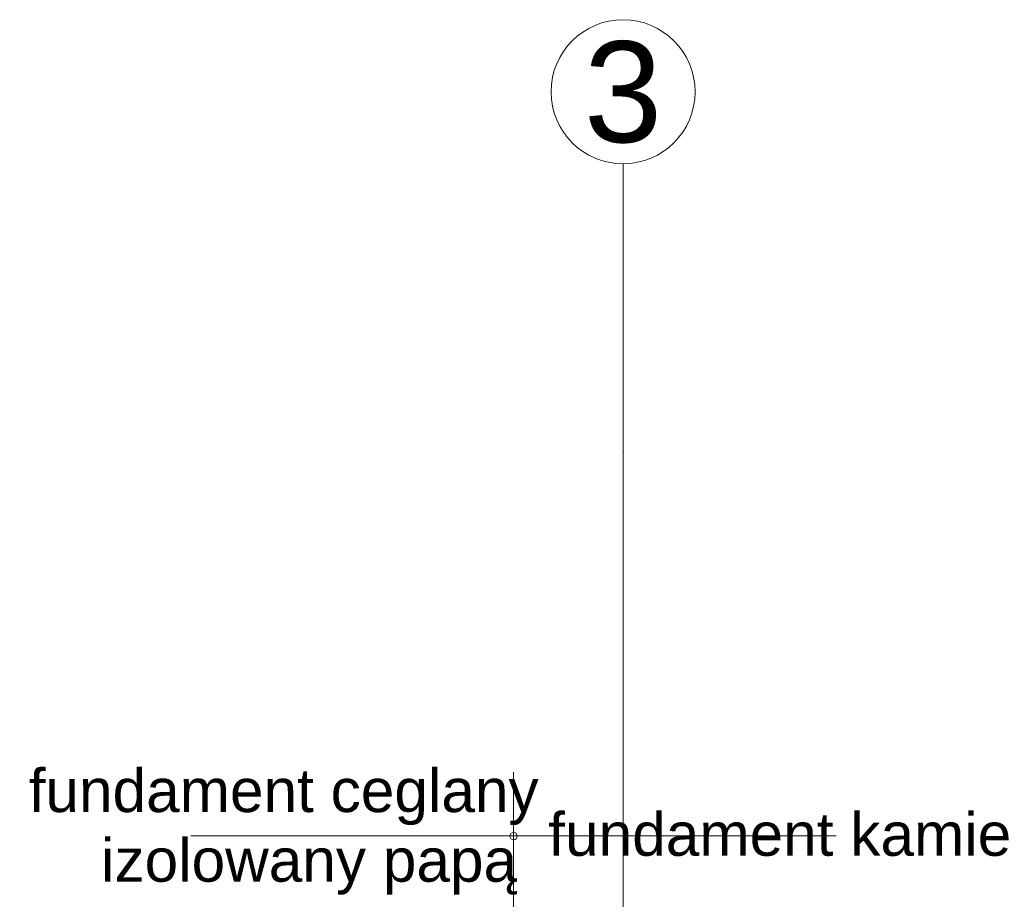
# Model space of a CAD drawing. Header units: millimetres. Extents: x -573548 to 674770, y -210017 to -47794.
# Tile 101 of 234: x 92702 to 96121, y -92092 to -89040. Entities that reach past the tile are written whole.
import ezdxf
from ezdxf.enums import TextEntityAlignment as Align

# ---------------------------------------------------------------- set-up
doc = ezdxf.new("R2010")
doc.units = ezdxf.units.MM
for name, color, linetype, lineweight in [('A.02 RZUT PIWNICY_is$0$opisy inne_Nr_pióra__1', 8, 'Continuous', 9), ('A.02 RZUT PIWNICY_is$0$Structural - Grid', 8, 'Continuous', 9), ('A.02 RZUT PIWNICY_is$0$Structural - Grid_Nr_pióra__17', 8, 'Continuous', 9)]:
    doc.layers.add(name, color=color, linetype=linetype, lineweight=lineweight)
doc.styles.add('A.02 RZUT PIWNICY_is$0$STYL_AUTOMATYCZNY_1', font='arial.ttf')

# ---------------------------------------------------------------- blocks, each defined once
blk = doc.blocks.new('A.02 RZUT PIWNICY_is$0$Standardowy znacznik osi')
at = {"layer": 'A.02 RZUT PIWNICY_is$0$Structural - Grid_Nr_pióra__17'}
for p, q in [((1000, 0), (17855.4, 0)), ((17855.4, 0), (18855.4, 0))]:
    blk.add_line(p, q, dxfattribs=at)
blk.add_circle((19105.4, 0), 250, dxfattribs=at)
blk.add_point((17855.4, 0), dxfattribs=at)
blk.add_point((17855.4, 0), dxfattribs=at)
at = {"layer": 'A.02 RZUT PIWNICY_is$0$Structural - Grid_Nr_pióra__17', "style": 'A.02 RZUT PIWNICY_is$0$STYL_AUTOMATYCZNY_1'}
for tag, p in [('AC_MarkerText_1_0', (5, -80)), ('AC_MarkerText_1_1', (19360.4, -80))]:
    blk.add_attdef(tag, text='', height=350, rotation=270, dxfattribs=at).set_placement(p, align=Align.TOP_CENTER)
blk = doc.blocks.new('A.02 RZUT PIWNICY_is')
at = {"layer": 'A.02 RZUT PIWNICY_is$0$opisy inne_Nr_pióra__1'}
blk.add_line((94987.3, -93857.9), (94987.3, -91651.1), dxfattribs=at)
for points in [[(94987.3, -91872.1), (94065.3, -91872.1), (93867.3, -91872.1)], [(94987.3, -91872.1), (95909.2, -91872.1), (96107.3, -91872.1)]]:
    blk.add_lwpolyline(points, dxfattribs=at)
blk.add_lwpolyline([(95000, -91873.3, -1), (94974.5, -91873.3, -1)], format="xyb", close=True, dxfattribs=at)
at = {"layer": 'A.02 RZUT PIWNICY_is$0$Structural - Grid'}
ref = blk.add_blockref('A.02 RZUT PIWNICY_is$0$Standardowy znacznik osi', (95367.3, -108395.1), dxfattribs=dict(at, zscale=1000, rotation=90))
ref.add_attrib('AC_MarkerText_1_1', '3', dxfattribs={"layer": 'A.02 RZUT PIWNICY_is$0$Structural - Grid_Nr_pióra__17', "color": 20, "lineweight": 15, "true_color": 0xf73328, "height": 350, "rotation": 360, "style": 'A.02 RZUT PIWNICY_is$0$STYL_AUTOMATYCZNY_1'}).set_placement((95367.3, -89114.7), align=Align.TOP_CENTER)
at = {"layer": 'A.02 RZUT PIWNICY_is$0$opisy inne_Nr_pióra__1', "char_height": 150, "style": 'A.02 RZUT PIWNICY_is$0$STYL_AUTOMATYCZNY_1'}
for s, insert, attachment_point in [('\\A1;{\\pqc;\\fArial|b0|i0|c238|p0;\\W1.000000;fundament ceglany}', (94189, -91737.2), 5), ('\\A1;{\\pqc;\\fArial|b0|i0|c238|p0;\\W1.000000;fundament kamienny}', (96080.3, -91888.9), 5), ('\\A1;{\\pql;\\fArial|b0|i0|c238|p0;\\W1.000000;izolowany papą}', (93555, -92076.7), 7)]:
    blk.add_mtext(s, dxfattribs=dict(at, insert=insert, attachment_point=attachment_point))

msp = doc.modelspace()

# ---------------------------------------------------------------- block references
at = {"ltscale": 10}
msp.add_blockref('A.02 RZUT PIWNICY_is', (-570.2, 0), dxfattribs=at)

doc.saveas('drawing.dxf')
